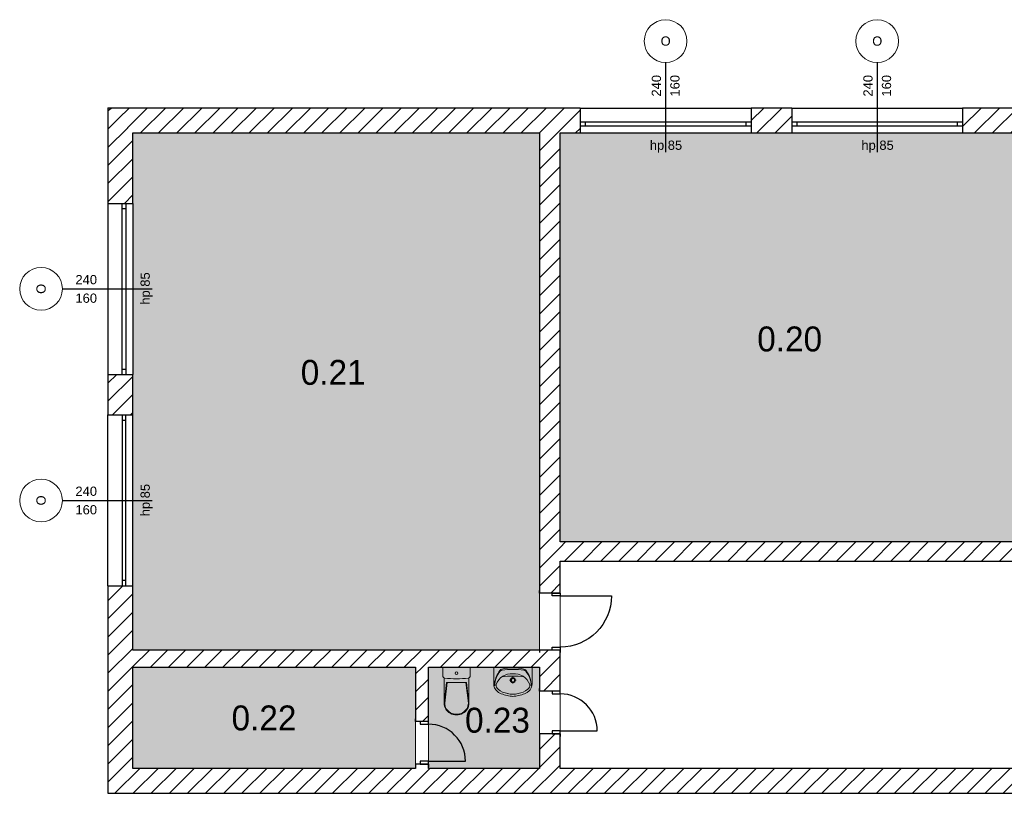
# Model space of a CAD drawing. Header units: millimetres. Extents: x -40063 to 512011, y 350190 to 687060.
# Tile 32 of 256: x 56760 to 70586, y 512762 to 523621. Entities that reach past the tile are written whole.
import ezdxf
from ezdxf.enums import TextEntityAlignment as Align

# ---------------------------------------------------------------- set-up
doc = ezdxf.new("R2010")
doc.units = ezdxf.units.MM
doc.layers.get('0').update_dxf_attribs({"color": 8})
for name, color, linetype in [('Elementy Modelu - Strefy', 8, 'Continuous'), ('Konstrukcja - Ściany zew', 8, 'Continuous'), ('Wnętrze - Umeblowanie', 8, 'Continuous')]:
    doc.layers.add(name, color=color, linetype=linetype)
doc.styles.add('GENERATED_STYLE_1', font='arial.ttf')
doc.styles.add('GENERATED_STYLE_2', font='txt')
doc.styles.get("Standard").update_dxf_attribs({"font": 'arial.ttf'})
pattern_1 = [(45, (2007650.3, -1666877.53), (-127.279217, 127.279217), [])]

# ---------------------------------------------------------------- blocks, each defined once
blk = doc.blocks.new('sala 13_0.20_20', base_point=(4342387, -2043910))
at = {"layer": 'Elementy Modelu - Strefy', "linetype": 'Continuous', "lineweight": 0}
blk.add_hatch(color=255, dxfattribs=at).paths.add_polyline_path([(4345633, -2046758), (4345633, -2041018), (4339103, -2041018), (4339103, -2046758)])
at = {"linetype": 'Continuous', "lineweight": 0, "flags": 1}
for tag in ['ROOM_NAME', 'ROOM_NUMBER', 'ROOM_AREA', 'ROOM_PERIM', 'ROOM_WALLS_SURF', 'ROOM_DOORS_SURF', 'ROOM_WINDS_SURF', 'ROOM_BASELEV', 'ROOM_HEIGHT', 'ROOM_NET_AREA', 'ROOM_REDUCED_AREA', 'ROOM_CALC_AREA', 'ROOM_VOLUME']:
    blk.add_attdef(tag, text='', height=200, dxfattribs=at).set_placement((4342387, -2043967), align=Align.BOTTOM_LEFT)
at = {"layer": 'Elementy Modelu - Strefy', "color": 5, "lineweight": 13, "insert": (4341870, -2043735), "char_height": 350, "attachment_point": 1, "style": 'GENERATED_STYLE_2'}
blk.add_mtext('{0.20}', dxfattribs=at)
blk = doc.blocks.new('sala 14_0.21_21', base_point=(4335905, -2044378))
at = {"layer": 'Elementy Modelu - Strefy', "linetype": 'Continuous', "lineweight": 0}
blk.add_hatch(color=255, dxfattribs=at).paths.add_polyline_path([(4338813, -2041018), (4333103, -2041018), (4333103, -2048276), (4338813, -2048276)])
at = {"linetype": 'Continuous', "lineweight": 0, "flags": 1}
for tag in ['ROOM_NAME', 'ROOM_NUMBER', 'ROOM_AREA', 'ROOM_PERIM', 'ROOM_WALLS_SURF', 'ROOM_DOORS_SURF', 'ROOM_WINDS_SURF', 'ROOM_BASELEV', 'ROOM_HEIGHT', 'ROOM_NET_AREA', 'ROOM_REDUCED_AREA', 'ROOM_CALC_AREA', 'ROOM_VOLUME']:
    blk.add_attdef(tag, text='', height=200, dxfattribs=at).set_placement((4335905, -2044436), align=Align.BOTTOM_LEFT)
at = {"layer": 'Elementy Modelu - Strefy', "color": 5, "lineweight": 13, "insert": (4335460, -2044203), "char_height": 350, "attachment_point": 1, "style": 'GENERATED_STYLE_2'}
blk.add_mtext('{0.21}', dxfattribs=at)
blk = doc.blocks.new('korytarz_0.22_22', base_point=(4334985, -2049229))
at = {"layer": 'Elementy Modelu - Strefy', "linetype": 'Continuous', "lineweight": 0}
blk.add_hatch(color=255, dxfattribs=at).paths.add_polyline_path([(4333103, -2049937), (4337073, -2049937), (4337073, -2048516), (4333103, -2048516)])
at = {"linetype": 'Continuous', "lineweight": 0, "flags": 1}
for tag in ['ROOM_NAME', 'ROOM_NUMBER', 'ROOM_AREA', 'ROOM_PERIM', 'ROOM_WALLS_SURF', 'ROOM_DOORS_SURF', 'ROOM_WINDS_SURF', 'ROOM_BASELEV', 'ROOM_HEIGHT', 'ROOM_NET_AREA', 'ROOM_REDUCED_AREA', 'ROOM_CALC_AREA', 'ROOM_VOLUME']:
    blk.add_attdef(tag, text='', height=200, dxfattribs=at).set_placement((4334985, -2049286), align=Align.BOTTOM_LEFT)
at = {"layer": 'Elementy Modelu - Strefy', "color": 5, "lineweight": 13, "insert": (4334489, -2049054), "char_height": 350, "attachment_point": 1, "style": 'GENERATED_STYLE_2'}
blk.add_mtext('{0.22}', dxfattribs=at)
blk = doc.blocks.new('wc_0.23_23', base_point=(4338262, -2049261))
at = {"layer": 'Elementy Modelu - Strefy', "linetype": 'Continuous', "lineweight": 0}
blk.add_hatch(color=255, dxfattribs=at).paths.add_polyline_path([(4337253, -2049937), (4338813, -2049937), (4338813, -2048516), (4337253, -2048516)])
at = {"linetype": 'Continuous', "lineweight": 0, "flags": 1}
for tag in ['ROOM_NAME', 'ROOM_NUMBER', 'ROOM_AREA', 'ROOM_PERIM', 'ROOM_WALLS_SURF', 'ROOM_DOORS_SURF', 'ROOM_WINDS_SURF', 'ROOM_BASELEV', 'ROOM_HEIGHT', 'ROOM_NET_AREA', 'ROOM_REDUCED_AREA', 'ROOM_CALC_AREA', 'ROOM_VOLUME']:
    blk.add_attdef(tag, text='', height=200, dxfattribs=at).set_placement((4338262, -2049318), align=Align.BOTTOM_LEFT)
at = {"layer": 'Elementy Modelu - Strefy', "color": 5, "lineweight": 13, "insert": (4337767, -2049086), "char_height": 350, "attachment_point": 1, "style": 'GENERATED_STYLE_2'}
blk.add_mtext('{0.23}', dxfattribs=at)
blk = doc.blocks.new('Symbol Umywalka 16')
at = {"layer": 'Wnętrze - Umeblowanie', "color": 252, "linetype": 'Continuous', "lineweight": 5}
for p, q in [((0, 410), (540, 410)), ((0, 410), (0, 182)), ((355, 410), (185, 410)), ((540, 410), (540, 182)), ((253, 227), (224, 227)), ((270, 272), (270, 243)), ((270, 210), (270, 181)), ((315, 227), (287, 227))]:
    blk.add_line(p, q, dxfattribs=at)
for radius in [35, 25]:
    blk.add_circle((270, 227), radius, dxfattribs=at)
for centre, radius, start, end in [((353, 152), 340, 140.6648, 180.9072), ((319, 150), 305, 138.5245, 180.6767), ((257, 79), 241, 122.8442, 158.4481), ((124, 322), 45, 97.8304, 138.5245), ((126, 339), 45, 102.694, 140.6648), ((264, -277), 676, 89.4897, 102.694), ((275, -776), 1154, 90.245, 97.8304), ((270, -701), 985, 81.1796, 98.8266), ((251, 75), 241, 85.394, 121.0561), ((275, -277), 676, 77.2285, 90.4328), ((264, -776), 1154, 82.0921, 89.6775), ((289, 75), 241, 58.9439, 94.606), ((283, 79), 241, 21.5519, 57.1558), ((416, 322), 45, 41.398, 82.0921), ((415, 338), 45, 39.2578, 77.2285), ((186, 152), 340, 359.0153, 39.2578), ((221, 150), 305, 359.2458, 41.398), ((137, 176), 137, 177.5448, 231.2546), ((114, 162), 80.9, 176.0694, 229.1984), ((426, 162), 80.9, 310.8016, 3.9306), ((403, 176), 137, 308.7454, 2.4552), ((184, 235), 213, 231.3152, 242.8429), ((247, 327), 293, 230.7149, 260.0022), ((284, 444), 444, 243.7403, 265.7948), ((270, 347), 317, 256.4334, 283.5666), ((270, 270), 270, 265.9876, 274.0124), ((256, 444), 444, 274.2052, 296.2597), ((293, 327), 293, 279.9978, 309.2851), ((356, 235), 213, 297.1571, 308.6848)]:
    blk.add_arc(centre, radius, start, end, dxfattribs=at)
blk = doc.blocks.new('Symbol WC 2 16')
at = {"layer": 'Wnętrze - Umeblowanie', "color": 7, "linetype": 'Continuous', "lineweight": 5}
for p, q in [((0, 0), (0, 380)), ((0, 380), (132, 380)), ((154, 365), (507, 365)), ((506, 365), (216, 331)), ((506, 356), (216, 322)), ((216, 190), (216, 331)), ((216, 190), (216, 49)), ((154, 15), (507, 15)), ((506, 24), (216, 58)), ((506, 15), (216, 49)), ((0, 0), (132, 0))]:
    blk.add_line(p, q, dxfattribs=at)
for centre, major_axis, ratio, start_param, end_param in [((132, 358), (22.3, 0), 0.989247, 0.100415, 1.570796), ((-1480, 190), (1643, 0), 0.989247, 6.178217, 6.388032), ((506, 190), (0, -166), 0.93174, 0, 3.141593), ((507, 190), (0, -175), 0.933096, 0, 3.141593), ((132, 22), (22.3, 0), 0.989247, 4.712389, 6.173785)]:
    blk.add_ellipse(centre, major_axis=major_axis, ratio=ratio, start_param=start_param, end_param=end_param, dxfattribs=at)
blk.add_ellipse((84, 190), major_axis=(18.7, 0), ratio=0.989247, dxfattribs=at)
blk = doc.blocks.new('Okno 16_20')
at = {"layer": 'Konstrukcja - Ściany zew', "linetype": 'Continuous'}
for p, q in [((-1200.01175, 200), (1200.01175, 200)), ((-1125.01175, 0), (-1200.01175, 0)), ((-1200.01175, 0), (-1200.01175, -50)), ((-1125.01175, -50), (-1125.01175, 0)), ((1125.01175, 0), (-1125.01175, 0)), ((1200.01175, 0), (1125.01175, 0)), ((1125.01175, 0), (1125.01175, -50)), ((1200.01175, 0), (1200.01175, -50)), ((-1200.01175, -50), (-1125.01175, -50)), ((-1125.01175, -50), (1125.01175, -50)), ((1125.01175, -50), (1200.01175, -50)), ((-1200.01175, -150), (1200.01175, -150))]:
    blk.add_line(p, q, dxfattribs=at)
blk = doc.blocks.new('Znacznik O 16_73')
at = {"layer": 'Konstrukcja - Ściany zew', "linetype": 'Continuous'}
blk.add_line((0, -990), (0, 268), dxfattribs=at)
at = {"layer": 'Konstrukcja - Ściany zew', "color": 251, "linetype": 'Continuous', "lineweight": 13}
for start, end in [(0, 180), (180, 0)]:
    blk.add_arc((0, -1290), 300, start, end, dxfattribs=at)
at = {"layer": 'Konstrukcja - Ściany zew', "char_height": 130, "attachment_point": 7, "style": 'GENERATED_STYLE_1'}
for s, insert, rotation in [('{hp 85}', (222, 276), 180), ('{160}', (-197, -511), 270), ('{240}', (63, -511), 270), ('{O}', (70, -1223), 180)]:
    blk.add_mtext(s, dxfattribs=dict(at, insert=insert, rotation=rotation))
blk = doc.blocks.new('Znacznik O 16_74')
at = {"layer": 'Konstrukcja - Ściany zew', "linetype": 'Continuous'}
blk.add_line((0, -990), (0, 268), dxfattribs=at)
at = {"layer": 'Konstrukcja - Ściany zew', "color": 251, "linetype": 'Continuous', "lineweight": 13}
for start, end in [(0, 180), (180, 0)]:
    blk.add_arc((0, -1290), 300, start, end, dxfattribs=at)
at = {"layer": 'Konstrukcja - Ściany zew', "char_height": 130, "attachment_point": 7, "style": 'GENERATED_STYLE_1'}
for s, insert, rotation in [('{hp 85}', (222, 276), 180), ('{160}', (-197, -511), 270), ('{240}', (63, -511), 270), ('{O}', (70, -1223), 180)]:
    blk.add_mtext(s, dxfattribs=dict(at, insert=insert, rotation=rotation))
blk = doc.blocks.new('Znacznik O 16_75')
at = {"layer": 'Konstrukcja - Ściany zew', "linetype": 'Continuous'}
blk.add_line((0, -990), (0, 268), dxfattribs=at)
at = {"layer": 'Konstrukcja - Ściany zew', "color": 251, "linetype": 'Continuous', "lineweight": 13}
for start, end in [(0, 180), (180, 0)]:
    blk.add_arc((0, -1290), 300, start, end, dxfattribs=at)
at = {"layer": 'Konstrukcja - Ściany zew', "char_height": 130, "attachment_point": 7, "style": 'GENERATED_STYLE_1'}
for s, insert, rotation in [('{hp 85}', (222, 276), 180), ('{160}', (-197, -511), 270), ('{240}', (63, -511), 270), ('{O}', (70, -1223), 180)]:
    blk.add_mtext(s, dxfattribs=dict(at, insert=insert, rotation=rotation))
blk = doc.blocks.new('Znacznik O 16_76')
at = {"layer": 'Konstrukcja - Ściany zew', "linetype": 'Continuous'}
blk.add_line((0, -990), (0, 268), dxfattribs=at)
at = {"layer": 'Konstrukcja - Ściany zew', "color": 251, "linetype": 'Continuous', "lineweight": 13}
for start, end in [(0, 180), (180, 0)]:
    blk.add_arc((0, -1290), 300, start, end, dxfattribs=at)
at = {"layer": 'Konstrukcja - Ściany zew', "char_height": 130, "attachment_point": 7, "style": 'GENERATED_STYLE_1'}
for s, insert, rotation in [('{hp 85}', (222, 276), 180), ('{160}', (-197, -511), 270), ('{240}', (63, -511), 270), ('{O}', (70, -1223), 180)]:
    blk.add_mtext(s, dxfattribs=dict(at, insert=insert, rotation=rotation))
blk = doc.blocks.new('Znacznik O 16_77')
at = {"layer": 'Konstrukcja - Ściany zew', "linetype": 'Continuous'}
blk.add_line((0, -990), (0, 268), dxfattribs=at)
at = {"layer": 'Konstrukcja - Ściany zew', "color": 251, "linetype": 'Continuous', "lineweight": 13}
for start, end in [(0, 180), (180, 0)]:
    blk.add_arc((0, -1290), 300, start, end, dxfattribs=at)
at = {"layer": 'Konstrukcja - Ściany zew', "char_height": 130, "attachment_point": 7, "style": 'GENERATED_STYLE_1'}
for s, insert, rotation in [('{hp 85}', (222, 276), 180), ('{160}', (-197, -511), 270), ('{240}', (63, -511), 270), ('{O}', (70, -1223), 180)]:
    blk.add_mtext(s, dxfattribs=dict(at, insert=insert, rotation=rotation))
blk = doc.blocks.new('Znacznik O 16_78')
at = {"layer": 'Konstrukcja - Ściany zew', "linetype": 'Continuous'}
blk.add_line((0, -990), (0, 268), dxfattribs=at)
at = {"layer": 'Konstrukcja - Ściany zew', "color": 251, "linetype": 'Continuous', "lineweight": 13}
for start, end in [(0, 180), (180, 0)]:
    blk.add_arc((0, -1290), 300, start, end, dxfattribs=at)
at = {"layer": 'Konstrukcja - Ściany zew', "char_height": 130, "attachment_point": 7, "style": 'GENERATED_STYLE_1'}
for s, insert, rotation in [('{hp 85}', (222, 276), 180), ('{160}', (-197, -511), 270), ('{240}', (63, -511), 270), ('{O}', (70, -1223), 180)]:
    blk.add_mtext(s, dxfattribs=dict(at, insert=insert, rotation=rotation))
blk = doc.blocks.new('Ściana_89', base_point=(4361073, -2041018))
at = {"layer": 'Konstrukcja - Ściany zew', "linetype": 'Continuous'}
h = blk.add_hatch(dxfattribs=at)
h.set_pattern_fill('Bloczki_ceramiczne', color=256, style=0, pattern_type=2)
h.set_pattern_definition(pattern_1)
h.paths.add_polyline_path([(4332753, -2040668), (4333103, -2041018), (4339383, -2041018), (4339383, -2040918), (4339383, -2040868), (4339383, -2040668)])
h = blk.add_hatch(dxfattribs=at)
h.set_pattern_fill('Bloczki_ceramiczne', color=256, style=0, pattern_type=2)
h.set_pattern_definition(pattern_1)
h.paths.add_polyline_path([(4341784, -2040868), (4341784, -2040918), (4341784, -2041018), (4342354, -2041018), (4342354, -2040918), (4342354, -2040868), (4342354, -2040668), (4341784, -2040668)])
h = blk.add_hatch(dxfattribs=at)
h.set_pattern_fill('Bloczki_ceramiczne', color=256, style=0, pattern_type=2)
h.set_pattern_definition(pattern_1)
h.paths.add_polyline_path([(4344754, -2040868), (4344754, -2040918), (4344754, -2041018), (4346103, -2041018), (4346103, -2040918), (4346103, -2040868), (4346103, -2040668), (4344754, -2040668)])
h = blk.add_hatch(dxfattribs=at)
h.set_pattern_fill('Bloczki_ceramiczne', color=256, style=0, pattern_type=2)
h.set_pattern_definition(pattern_1)
h.paths.add_polyline_path([(4348503, -2040868), (4348503, -2040918), (4348503, -2041018), (4349073, -2041018), (4349073, -2040918), (4349073, -2040868), (4349073, -2040668), (4348503, -2040668)])
h = blk.add_hatch(dxfattribs=at)
h.set_pattern_fill('Bloczki_ceramiczne', color=256, style=0, pattern_type=2)
h.set_pattern_definition(pattern_1)
h.paths.add_polyline_path([(4351473, -2040868), (4351473, -2040918), (4351473, -2041018), (4353443, -2041018), (4353443, -2040918), (4353443, -2040868), (4353443, -2040668), (4351473, -2040668)])
h = blk.add_hatch(dxfattribs=at)
h.set_pattern_fill('Bloczki_ceramiczne', color=256, style=0, pattern_type=2)
h.set_pattern_definition(pattern_1)
h.paths.add_polyline_path([(4355843, -2040868), (4355843, -2040918), (4355843, -2041018), (4356393, -2041018), (4356393, -2040918), (4356393, -2040868), (4356393, -2040668), (4355843, -2040668)])
h = blk.add_hatch(dxfattribs=at)
h.set_pattern_fill('Bloczki_ceramiczne', color=256, style=0, pattern_type=2)
h.set_pattern_definition(pattern_1)
h.paths.add_polyline_path([(4361403, -2040668), (4358793, -2040668), (4358793, -2040868), (4358793, -2040918), (4358793, -2041018), (4361073, -2041018)])
for p, q in [((4339383, -2040668), (4339383, -2040868)), ((4341784, -2040668), (4341784, -2040868)), ((4342354, -2040668), (4342354, -2040868)), ((4344754, -2040668), (4344754, -2040868)), ((4346103, -2040668), (4346103, -2040868)), ((4348503, -2040668), (4348503, -2040868)), ((4349073, -2040668), (4349073, -2040868)), ((4351473, -2040668), (4351473, -2040868)), ((4353443, -2040668), (4353443, -2040868)), ((4355843, -2040668), (4355843, -2040868)), ((4356393, -2040668), (4356393, -2040868)), ((4358793, -2040668), (4358793, -2040868)), ((4339383, -2040868), (4339383, -2040918)), ((4339383, -2040918), (4339383, -2041018)), ((4341784, -2040868), (4341784, -2040918)), ((4341784, -2040918), (4341784, -2041018)), ((4342354, -2040868), (4342354, -2040918)), ((4342354, -2040918), (4342354, -2041018)), ((4344754, -2040868), (4344754, -2040918)), ((4344754, -2040918), (4344754, -2041018)), ((4346103, -2040868), (4346103, -2040918)), ((4346103, -2040918), (4346103, -2041018)), ((4348503, -2040868), (4348503, -2040918)), ((4348503, -2040918), (4348503, -2041018)), ((4349073, -2040868), (4349073, -2040918)), ((4349073, -2040918), (4349073, -2041018)), ((4351473, -2040868), (4351473, -2040918)), ((4351473, -2040918), (4351473, -2041018)), ((4353443, -2040868), (4353443, -2040918)), ((4353443, -2040918), (4353443, -2041018)), ((4355843, -2040868), (4355843, -2040918)), ((4355843, -2040918), (4355843, -2041018)), ((4356393, -2040868), (4356393, -2040918)), ((4356393, -2040918), (4356393, -2041018)), ((4358793, -2040868), (4358793, -2040918)), ((4358793, -2040918), (4358793, -2041018))]:
    blk.add_line(p, q, dxfattribs=at)
at = {"layer": 'Konstrukcja - Ściany zew', "linetype": 'Continuous', "flags": 128}
for points in [[(4339383, -2040668), (4332753, -2040668)], [(4342354, -2040668), (4341784, -2040668)], [(4346103, -2040668), (4344754, -2040668)], [(4349073, -2040668), (4348503, -2040668)], [(4353443, -2040668), (4351473, -2040668)], [(4356393, -2040668), (4355843, -2040668)], [(4361403, -2040668), (4358793, -2040668)], [(4333103, -2041018), (4338813, -2041018)], [(4339103, -2041018), (4339383, -2041018)], [(4341784, -2041018), (4342354, -2041018)], [(4344754, -2041018), (4345633, -2041018)], [(4345873, -2041018), (4346103, -2041018)], [(4348503, -2041018), (4349073, -2041018)], [(4351473, -2041018), (4352383, -2041018)], [(4352623, -2041018), (4353443, -2041018)], [(4355843, -2041018), (4356393, -2041018)], [(4358793, -2041018), (4361073, -2041018)]]:
    blk.add_lwpolyline(points, dxfattribs=at)
at = {"layer": 'Konstrukcja - Ściany zew', "rotation": 180}
for name, p in [('Znacznik O 16_78', (4340583, -2041018)), ('Znacznik O 16_77', (4343554, -2041018)), ('Znacznik O 16_76', (4347303, -2041018)), ('Znacznik O 16_75', (4350273, -2041018)), ('Znacznik O 16_74', (4354643, -2041018)), ('Znacznik O 16_73', (4357593, -2041018))]:
    blk.add_blockref(name, p, dxfattribs=at)
at = {"layer": 'Konstrukcja - Ściany zew', "linetype": 'Continuous', "zscale": 1000}
for p in [(4340583, -2040868), (4343554, -2040868), (4347303, -2040868), (4350273, -2040868), (4354643, -2040868), (4357593, -2040868)]:
    blk.add_blockref('Okno 16_20', p, dxfattribs=at)
blk = doc.blocks.new('Drzwi 16_35')
at = {"layer": 'Konstrukcja - Ściany zew', "linetype": 'Continuous'}
for p, q in [((360, 0), (360, 720)), ((-400, 0), (-437, 0)), ((-360, 0), (-400, 0)), ((-400, 0), (-400, -115)), ((-400, 0), (-400, -115)), ((-360, -115), (-360, 0)), ((400, 0), (360, 0)), ((360, 0), (360, -115)), ((400, -115), (400, 0)), ((400, 0), (400, -115)), ((400, 0), (437, 0)), ((-400, -115), (-360, -115)), ((-400, -115), (-400, -270)), ((360, -115), (400, -115)), ((400, -115), (400, -270)), ((-400, -270), (-437, -270)), ((400, -270), (437, -270))]:
    blk.add_line(p, q, dxfattribs=at)
blk.add_arc((360, 0), 720, 90, 180, dxfattribs=at)
blk = doc.blocks.new('Ściana_111', base_point=(4338813, -2046758))
at = {"layer": 'Konstrukcja - Ściany zew', "linetype": 'Continuous'}
h = blk.add_hatch(dxfattribs=at)
h.set_pattern_fill('Bloczki_ceramiczne', color=256, style=0, pattern_type=2)
h.set_pattern_definition(pattern_1)
h.paths.add_polyline_path([(4339103, -2046758), (4339103, -2047028), (4359471, -2047028), (4359471, -2046873), (4359471, -2046758)])
h = blk.add_hatch(dxfattribs=at)
h.set_pattern_fill('Bloczki_ceramiczne', color=256, style=0, pattern_type=2)
h.set_pattern_definition(pattern_1)
h.paths.add_polyline_path([(4360271, -2046758), (4360271, -2046873), (4360271, -2047028), (4361291, -2047028), (4361291, -2046758)])
for p, q in [((4359471, -2046758), (4359434, -2046758)), ((4359471, -2046758), (4359471, -2046873)), ((4359471, -2046873), (4359471, -2047028)), ((4360271, -2046758), (4360308, -2046758)), ((4360271, -2046758), (4360271, -2046873)), ((4360271, -2046873), (4360271, -2047028)), ((4359471, -2047028), (4359434, -2047028)), ((4360271, -2047028), (4360308, -2047028))]:
    blk.add_line(p, q, dxfattribs=at)
at = {"layer": 'Konstrukcja - Ściany zew', "linetype": 'Continuous', "flags": 128}
for points in [[(4345633, -2046758), (4339103, -2046758)], [(4352383, -2046758), (4345873, -2046758)], [(4359471, -2046758), (4352923, -2046758)], [(4361291, -2046758), (4360271, -2046758)], [(4339103, -2047028), (4359471, -2047028)], [(4360271, -2047028), (4361291, -2047028)]]:
    blk.add_lwpolyline(points, dxfattribs=at)
at = {"layer": 'Konstrukcja - Ściany zew', "linetype": 'Continuous', "zscale": 1000}
blk.add_blockref('Drzwi 16_35', (4359871, -2046758), dxfattribs=at)
blk = doc.blocks.new('Drzwi 16_36')
at = {"layer": 'Konstrukcja - Ściany zew', "linetype": 'Continuous'}
for p, q in [((360, 0), (360, 720)), ((-400, 0), (-437, 0)), ((-360, 0), (-400, 0)), ((-400, 0), (-400, -115)), ((-400, 0), (-400, -115)), ((-360, -115), (-360, 0)), ((400, 0), (360, 0)), ((360, 0), (360, -115)), ((400, -115), (400, 0)), ((400, 0), (400, -115)), ((400, 0), (437, 0)), ((-400, -115), (-360, -115)), ((-400, -115), (-400, -290)), ((360, -115), (400, -115)), ((400, -115), (400, -290)), ((-400, -290), (-437, -290)), ((400, -290), (437, -290))]:
    blk.add_line(p, q, dxfattribs=at)
blk.add_arc((360, 0), 720, 90, 180, dxfattribs=at)
blk = doc.blocks.new('Drzwi 16_37')
at = {"layer": 'Konstrukcja - Ściany zew', "linetype": 'Continuous'}
for p, q in [((260, 0), (260, 520)), ((-300, 0), (-337, 0)), ((-260, 0), (-300, 0)), ((-300, 0), (-300, -115)), ((-300, 0), (-300, -115)), ((-260, -115), (-260, 0)), ((300, 0), (260, 0)), ((260, 0), (260, -115)), ((300, -115), (300, 0)), ((300, 0), (300, -115)), ((300, 0), (337, 0)), ((-300, -115), (-260, -115)), ((-300, -115), (-300, -290)), ((260, -115), (300, -115)), ((300, -115), (300, -290)), ((-300, -290), (-337, -290)), ((300, -290), (337, -290))]:
    blk.add_line(p, q, dxfattribs=at)
blk.add_arc((260, 0), 520, 90, 180, dxfattribs=at)
blk = doc.blocks.new('Ściana_114', base_point=(4338813, -2049937))
at = {"layer": 'Konstrukcja - Ściany zew', "linetype": 'Continuous'}
h = blk.add_hatch(dxfattribs=at)
h.set_pattern_fill('Bloczki_ceramiczne', color=256, style=0, pattern_type=2)
h.set_pattern_definition(pattern_1)
h.paths.add_polyline_path([(4339103, -2041018), (4338813, -2041018), (4338813, -2047476), (4338988, -2047476), (4339103, -2047476)])
h = blk.add_hatch(dxfattribs=at)
h.set_pattern_fill('Bloczki_ceramiczne', color=256, style=0, pattern_type=2)
h.set_pattern_definition(pattern_1)
h.paths.add_polyline_path([(4338813, -2048852), (4338988, -2048852), (4339103, -2048852), (4339103, -2048276), (4338988, -2048276), (4338813, -2048276)])
h = blk.add_hatch(dxfattribs=at)
h.set_pattern_fill('Bloczki_ceramiczne', color=256, style=0, pattern_type=2)
h.set_pattern_definition(pattern_1)
h.paths.add_polyline_path([(4338813, -2049937), (4339103, -2049937), (4339103, -2049452), (4338988, -2049452), (4338813, -2049452)])
for p, q in [((4338813, -2047476), (4338813, -2047439)), ((4339103, -2047476), (4339103, -2047439)), ((4338988, -2047476), (4338813, -2047476)), ((4339103, -2047476), (4338988, -2047476)), ((4338813, -2048276), (4338813, -2048313)), ((4338988, -2048276), (4338813, -2048276)), ((4339103, -2048276), (4338988, -2048276)), ((4339103, -2048276), (4339103, -2048313)), ((4338813, -2048852), (4338813, -2048815)), ((4339103, -2048852), (4339103, -2048815)), ((4338988, -2048852), (4338813, -2048852)), ((4339103, -2048852), (4338988, -2048852)), ((4338813, -2049452), (4338813, -2049489)), ((4338988, -2049452), (4338813, -2049452)), ((4339103, -2049452), (4338988, -2049452)), ((4339103, -2049452), (4339103, -2049489))]:
    blk.add_line(p, q, dxfattribs=at)
at = {"layer": 'Konstrukcja - Ściany zew', "linetype": 'Continuous', "flags": 128}
for points in [[(4338813, -2041018), (4338813, -2047476)], [(4339103, -2046758), (4339103, -2041018)], [(4339103, -2047476), (4339103, -2047028)], [(4339103, -2048852), (4339103, -2048276)], [(4338813, -2048516), (4338813, -2048852)], [(4338813, -2049452), (4338813, -2049937)], [(4339103, -2049937), (4339103, -2049452)]]:
    blk.add_lwpolyline(points, dxfattribs=at)
at = {"layer": 'Konstrukcja - Ściany zew', "linetype": 'Continuous', "xscale": -1, "zscale": 1000, "rotation": 270}
blk.add_blockref('Drzwi 16_36', (4339103, -2047876), dxfattribs=at)
at = {"layer": 'Konstrukcja - Ściany zew', "linetype": 'Continuous', "zscale": 1000, "rotation": 270}
blk.add_blockref('Drzwi 16_37', (4339103, -2049152), dxfattribs=at)
blk = doc.blocks.new('Okno 16_22')
at = {"layer": 'Konstrukcja - Ściany zew', "linetype": 'Continuous'}
for p, q in [((-1200.01175, 200), (1200.01175, 200)), ((-1125.01175, 0), (-1200.01175, 0)), ((-1200.01175, 0), (-1200.01175, -50)), ((-1125.01175, -50), (-1125.01175, 0)), ((1125.01175, 0), (-1125.01175, 0)), ((1200.01175, 0), (1125.01175, 0)), ((1125.01175, 0), (1125.01175, -50)), ((1200.01175, 0), (1200.01175, -50)), ((-1200.01175, -50), (-1125.01175, -50)), ((-1125.01175, -50), (1125.01175, -50)), ((1125.01175, -50), (1200.01175, -50)), ((-1200.01175, -150), (1200.01175, -150))]:
    blk.add_line(p, q, dxfattribs=at)
blk = doc.blocks.new('Znacznik O 16_68')
at = {"layer": 'Konstrukcja - Ściany zew', "linetype": 'Continuous'}
blk.add_line((0, 640), (0, -618), dxfattribs=at)
at = {"layer": 'Konstrukcja - Ściany zew', "color": 251, "linetype": 'Continuous', "lineweight": 13}
for start, end in [(0, 180), (180, 0)]:
    blk.add_arc((0, 940), 300, start, end, dxfattribs=at)
at = {"layer": 'Konstrukcja - Ściany zew', "char_height": 130, "attachment_point": 7, "style": 'GENERATED_STYLE_1'}
for s, insert in [('{O}', (-70, 873)), ('{hp 85}', (-222, -626))]:
    blk.add_mtext(s, dxfattribs=dict(at, insert=insert))
at = {"layer": 'Konstrukcja - Ściany zew', "char_height": 130, "attachment_point": 7, "rotation": 270, "style": 'GENERATED_STYLE_1'}
for s, insert in [('{160}', (-197, 457)), ('{240}', (63, 457))]:
    blk.add_mtext(s, dxfattribs=dict(at, insert=insert))
blk = doc.blocks.new('Okno 16_23')
at = {"layer": 'Konstrukcja - Ściany zew', "linetype": 'Continuous'}
for p, q in [((-1200.01175, 200), (1200.01175, 200)), ((-1125.01175, 0), (-1200.01175, 0)), ((-1200.01175, 0), (-1200.01175, -50)), ((-1125.01175, -50), (-1125.01175, 0)), ((1125.01175, 0), (-1125.01175, 0)), ((1200.01175, 0), (1125.01175, 0)), ((1125.01175, 0), (1125.01175, -50)), ((1200.01175, 0), (1200.01175, -50)), ((-1200.01175, -50), (-1125.01175, -50)), ((-1125.01175, -50), (1125.01175, -50)), ((1125.01175, -50), (1200.01175, -50)), ((-1200.01175, -150), (1200.01175, -150))]:
    blk.add_line(p, q, dxfattribs=at)
blk = doc.blocks.new('Znacznik O 16_69')
at = {"layer": 'Konstrukcja - Ściany zew', "linetype": 'Continuous'}
blk.add_line((0, 640), (0, -618), dxfattribs=at)
at = {"layer": 'Konstrukcja - Ściany zew', "color": 251, "linetype": 'Continuous', "lineweight": 13}
for start, end in [(0, 180), (180, 0)]:
    blk.add_arc((0, 940), 300, start, end, dxfattribs=at)
at = {"layer": 'Konstrukcja - Ściany zew', "char_height": 130, "attachment_point": 7, "style": 'GENERATED_STYLE_1'}
for s, insert in [('{O}', (-70, 873)), ('{hp 85}', (-222, -626))]:
    blk.add_mtext(s, dxfattribs=dict(at, insert=insert))
at = {"layer": 'Konstrukcja - Ściany zew', "char_height": 130, "attachment_point": 7, "rotation": 270, "style": 'GENERATED_STYLE_1'}
for s, insert in [('{160}', (-197, 457)), ('{240}', (63, 457))]:
    blk.add_mtext(s, dxfattribs=dict(at, insert=insert))
blk = doc.blocks.new('Ściana_115', base_point=(4333103, -2049937))
at = {"layer": 'Konstrukcja - Ściany zew', "linetype": 'Continuous'}
h = blk.add_hatch(dxfattribs=at)
h.set_pattern_fill('Bloczki_ceramiczne', color=256, style=0, pattern_type=2)
h.set_pattern_definition(pattern_1)
h.paths.add_polyline_path([(4333103, -2041018), (4332753, -2040668), (4332753, -2042007), (4332953, -2042007), (4333003, -2042007), (4333103, -2042007)])
h = blk.add_hatch(dxfattribs=at)
h.set_pattern_fill('Bloczki_ceramiczne', color=256, style=0, pattern_type=2)
h.set_pattern_definition(pattern_1)
h.paths.add_polyline_path([(4332753, -2044977), (4332953, -2044977), (4333003, -2044977), (4333103, -2044977), (4333103, -2044407), (4333003, -2044407), (4332953, -2044407), (4332753, -2044407)])
h = blk.add_hatch(dxfattribs=at)
h.set_pattern_fill('Bloczki_ceramiczne', color=256, style=0, pattern_type=2)
h.set_pattern_definition(pattern_1)
h.paths.add_polyline_path([(4332753, -2050287), (4333103, -2049937), (4333103, -2047377), (4333003, -2047377), (4332953, -2047377), (4332753, -2047377)])
for p, q in [((4332753, -2042007), (4332953, -2042007)), ((4332953, -2042007), (4333003, -2042007)), ((4333003, -2042007), (4333103, -2042007)), ((4332753, -2044407), (4332953, -2044407)), ((4332953, -2044407), (4333003, -2044407)), ((4333003, -2044407), (4333103, -2044407)), ((4332753, -2044977), (4332953, -2044977)), ((4332953, -2044977), (4333003, -2044977)), ((4333003, -2044977), (4333103, -2044977)), ((4332753, -2047377), (4332953, -2047377)), ((4332953, -2047377), (4333003, -2047377)), ((4333003, -2047377), (4333103, -2047377))]:
    blk.add_line(p, q, dxfattribs=at)
at = {"layer": 'Konstrukcja - Ściany zew', "linetype": 'Continuous', "flags": 128}
for points in [[(4332753, -2040668), (4332753, -2042007)], [(4333103, -2042007), (4333103, -2041018)], [(4332753, -2044407), (4332753, -2044977)], [(4333103, -2044977), (4333103, -2044407)], [(4332753, -2047377), (4332753, -2050287)], [(4333103, -2048276), (4333103, -2047377)], [(4333103, -2049937), (4333103, -2048516)]]:
    blk.add_lwpolyline(points, dxfattribs=at)
at = {"layer": 'Konstrukcja - Ściany zew', "linetype": 'Continuous', "xscale": -1, "zscale": 1000, "rotation": 90}
blk.add_blockref('Okno 16_23', (4332953, -2043207), dxfattribs=at)
at = {"layer": 'Konstrukcja - Ściany zew', "rotation": 90}
for name, p in [('Znacznik O 16_69', (4332753, -2043207)), ('Znacznik O 16_68', (4332753, -2046177))]:
    blk.add_blockref(name, p, dxfattribs=at)
at = {"layer": 'Konstrukcja - Ściany zew', "linetype": 'Continuous', "zscale": 1000, "rotation": 90}
blk.add_blockref('Okno 16_22', (4332953, -2046177), dxfattribs=at)
blk = doc.blocks.new('Ściana_116', base_point=(4338813, -2048276))
at = {"layer": 'Konstrukcja - Ściany zew', "linetype": 'Continuous'}
h = blk.add_hatch(dxfattribs=at)
h.set_pattern_fill('Bloczki_ceramiczne', color=256, style=0, pattern_type=2)
h.set_pattern_definition(pattern_1)
h.paths.add_polyline_path([(4338813, -2048276), (4333103, -2048276), (4333103, -2048516), (4338813, -2048516)])
at = {"layer": 'Konstrukcja - Ściany zew', "linetype": 'Continuous', "flags": 128}
for points in [[(4338813, -2048276), (4333103, -2048276)], [(4333103, -2048516), (4337073, -2048516)], [(4337253, -2048516), (4338813, -2048516)]]:
    blk.add_lwpolyline(points, dxfattribs=at)
blk = doc.blocks.new('Drzwi 16_38')
at = {"layer": 'Konstrukcja - Ściany zew', "linetype": 'Continuous'}
for p, q in [((260, 0), (260, 520)), ((-300, 0), (-337, 0)), ((-260, 0), (-300, 0)), ((-300, 0), (-300, -115)), ((-300, 0), (-300, -115)), ((-260, -115), (-260, 0)), ((300, 0), (260, 0)), ((260, 0), (260, -115)), ((300, -115), (300, 0)), ((300, 0), (300, -115)), ((300, 0), (337, 0)), ((-300, -115), (-260, -115)), ((-300, -115), (-300, -180)), ((260, -115), (300, -115)), ((300, -115), (300, -180)), ((-300, -180), (-337, -180)), ((300, -180), (337, -180))]:
    blk.add_line(p, q, dxfattribs=at)
blk.add_arc((260, 0), 520, 90, 180, dxfattribs=at)
blk = doc.blocks.new('Ściana_117', base_point=(4337253, -2049937))
at = {"layer": 'Konstrukcja - Ściany zew', "linetype": 'Continuous'}
h = blk.add_hatch(dxfattribs=at)
h.set_pattern_fill('Bloczki_ceramiczne', color=256, style=0, pattern_type=2)
h.set_pattern_definition(pattern_1)
h.paths.add_polyline_path([(4337253, -2048516), (4337073, -2048516), (4337073, -2049277), (4337138, -2049277), (4337253, -2049277)])
h = blk.add_hatch(dxfattribs=at)
h.set_pattern_fill('Bloczki_ceramiczne', color=256, style=0, pattern_type=2)
h.set_pattern_definition(pattern_1)
h.paths.add_polyline_path([(4337073, -2049937), (4337253, -2049937), (4337253, -2049877), (4337138, -2049877), (4337073, -2049877)])
for p, q in [((4337073, -2049277), (4337073, -2049240)), ((4337138, -2049277), (4337073, -2049277)), ((4337253, -2049277), (4337138, -2049277)), ((4337253, -2049277), (4337253, -2049240)), ((4337073, -2049877), (4337073, -2049914)), ((4337138, -2049877), (4337073, -2049877)), ((4337253, -2049877), (4337138, -2049877)), ((4337253, -2049877), (4337253, -2049914))]:
    blk.add_line(p, q, dxfattribs=at)
at = {"layer": 'Konstrukcja - Ściany zew', "linetype": 'Continuous', "flags": 128}
for points in [[(4337073, -2048516), (4337073, -2049277)], [(4337253, -2049277), (4337253, -2048516)], [(4337073, -2049877), (4337073, -2049937)], [(4337253, -2049937), (4337253, -2049877)]]:
    blk.add_lwpolyline(points, dxfattribs=at)
at = {"layer": 'Konstrukcja - Ściany zew', "linetype": 'Continuous', "zscale": 1000, "rotation": 270}
blk.add_blockref('Drzwi 16_38', (4337253, -2049577), dxfattribs=at)
blk = doc.blocks.new('Ściana_121', base_point=(4333103, -2049937))
at = {"layer": 'Konstrukcja - Ściany zew', "linetype": 'Continuous'}
h = blk.add_hatch(dxfattribs=at)
h.set_pattern_fill('Bloczki_ceramiczne', color=256, style=0, pattern_type=2)
h.set_pattern_definition(pattern_1)
h.paths.add_polyline_path([(4332753, -2050287), (4346430, -2050287), (4346930, -2049937), (4333103, -2049937)])
at = {"layer": 'Konstrukcja - Ściany zew', "linetype": 'Continuous', "flags": 128}
for points in [[(4337073, -2049937), (4333103, -2049937)], [(4338813, -2049937), (4337253, -2049937)], [(4346930, -2049937), (4339103, -2049937)], [(4332753, -2050287), (4346430, -2050287)]]:
    blk.add_lwpolyline(points, dxfattribs=at)

msp = doc.modelspace()

# ---------------------------------------------------------------- linework, layer by layer
at = {"layer": 'Elementy Modelu - Strefy', "color": 255, "linetype": 'Continuous', "lineweight": 0, "flags": 128}
for points in [[(64059.81376, 522030.69582), (58349.81376, 522030.69582), (58349.81376, 514773.20329), (64059.81376, 514773.20329)], [(70879.81376, 516290.69582), (64349.81376, 516290.69582), (64349.81376, 522030.69582), (70879.81376, 522030.69582)], [(58349.81376, 513112.28607), (58349.81376, 514533.20329), (62319.81376, 514533.20329), (62319.81376, 513112.28607)], [(62499.81376, 513112.28607), (62499.81376, 514533.20329), (64059.81376, 514533.20329), (64059.81376, 513112.28607)]]:
    msp.add_lwpolyline(points, close=True, dxfattribs=at)
msp.add_lwpolyline([(86537.16407, 516020.69582), (64349.81376, 516020.69582), (64349.81376, 513112.28607), (73026.47301, 513112.28607)], dxfattribs=at)

# ---------------------------------------------------------------- block references
at = {"layer": 'Elementy Modelu - Strefy', "color": 5, "linetype": 'Continuous', "lineweight": 13}
for name, p in [('sala 14_0.21_21', (61151.33903, 518670.55437)), ('sala 13_0.20_20', (67633.45201, 519139.37618)), ('korytarz_0.22_22', (60230.85384, 513819.99447)), ('wc_0.23_23', (63508.60286, 513788.14077))]:
    msp.add_blockref(name, p, dxfattribs=at)
at = {"layer": 'Konstrukcja - Ściany zew'}
for name, p in [('Ściana_89', (86319.81376, 522030.69582)), ('Ściana_115', (58349.81376, 513112.28607)), ('Ściana_114', (64059.81376, 513112.28607)), ('Ściana_111', (64059.81376, 516290.69582)), ('Ściana_116', (64059.81376, 514773.20329)), ('Ściana_117', (62499.81376, 513112.28607)), ('Ściana_121', (58349.81376, 513112.28607))]:
    msp.add_blockref(name, p, dxfattribs=at)
at = {"layer": 'Wnętrze - Umeblowanie', "color": 7, "linetype": 'Continuous', "lineweight": 5, "zscale": 1000, "rotation": 270}
msp.add_blockref('Symbol WC 2 16', (62703.88034, 514533.20329), dxfattribs=at)
at = {"layer": 'Wnętrze - Umeblowanie', "color": 252, "linetype": 'Continuous', "lineweight": 5, "zscale": 1000}
msp.add_blockref('Symbol Umywalka 16', (63415.80773, 514123.15729), dxfattribs=at)

doc.saveas('drawing.dxf')
